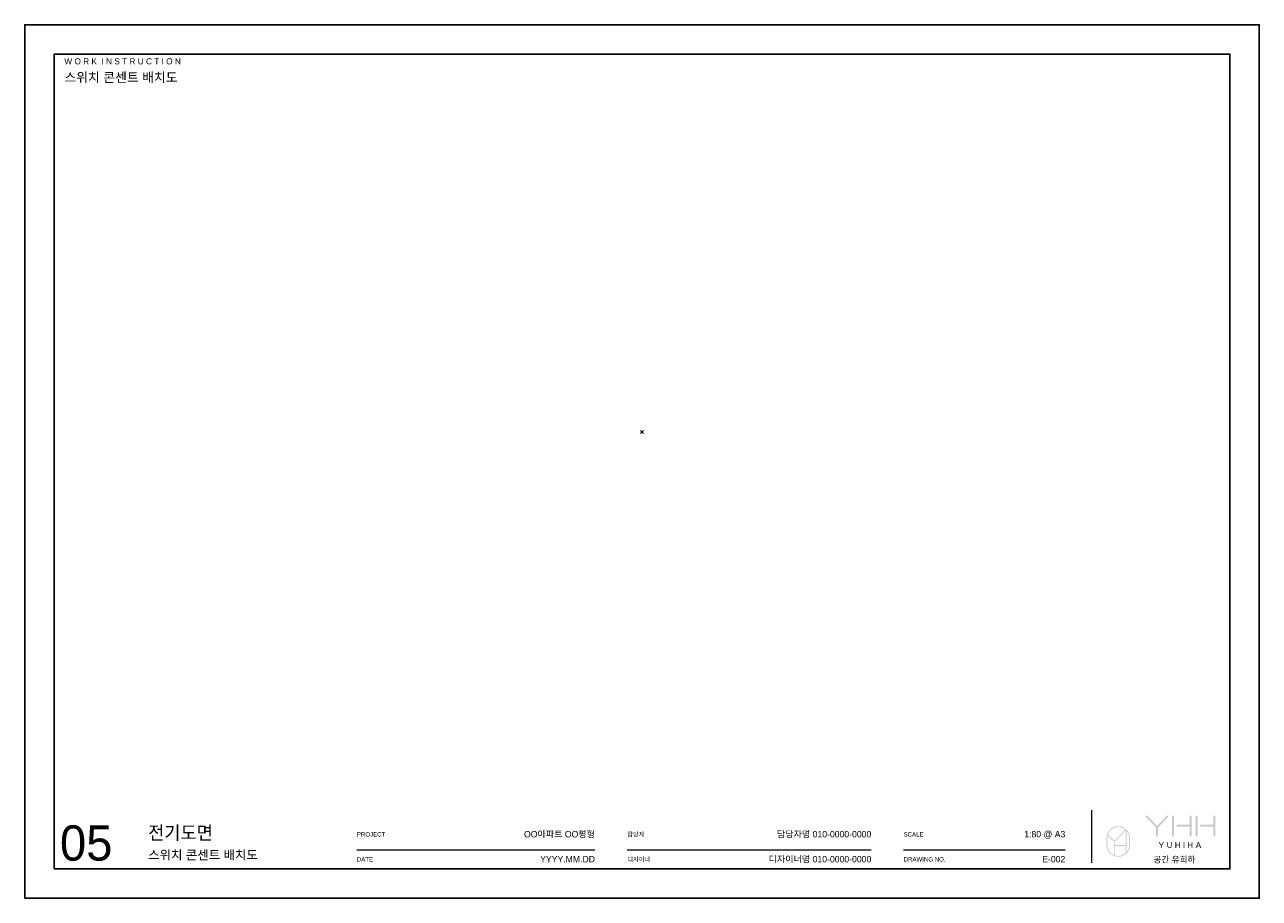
# Model space of a CAD drawing. Header units: millimetres. Extents: x 488786 to 747986, y 25193 to 95000.
# Tile 125 of 127: x 639186 to 672786, y 25193 to 48953. Entities that reach past the tile are written whole.
import ezdxf
from ezdxf.enums import TextEntityAlignment as Align

# ---------------------------------------------------------------- set-up
doc = ezdxf.new("R2010")
doc.units = ezdxf.units.MM
doc.layers.get('Defpoints').update_dxf_attribs({"color": 142})
doc.layers.add('12. TXT1', color=132, linetype='Continuous')
doc.layers.add('20. FOR', color=7, linetype='Continuous')
doc.styles.add('YUHIHA_TEXT', font='Pretendard-Regular.ttf')
doc.styles.add('YUHIHA_TEXT_BOLD', font='txt')

# ---------------------------------------------------------------- blocks, each defined once
blk = doc.blocks.new('YUHIHA_Sheet_Logo_Symbol')
h = blk.add_hatch(color=7)
h.paths.add_polyline_path([(7.7, 4), (7.69, 3.89), (7.69, 3.78), (7.68, 3.67), (7.67, 3.56), (7.65, 3.45), (7.64, 3.34), (7.62, 3.23), (7.59, 3.13), (7.56, 3.02), (7.53, 2.92), (7.5, 2.82), (7.47, 2.72), (7.43, 2.62), (7.39, 2.52), (7.34, 2.42), (7.29, 2.33), (7.25, 2.23), (7.19, 2.14), (7.14, 2.05), (7.08, 1.96), (7.02, 1.88), (6.96, 1.79), (6.9, 1.71), (6.83, 1.63), (6.83, 8.76), (6.9, 8.68), (6.96, 8.59), (7.02, 8.51), (7.08, 8.42), (7.14, 8.33), (7.19, 8.24), (7.25, 8.15), (7.29, 8.06), (7.34, 7.96), (7.39, 7.87), (7.43, 7.77), (7.47, 7.67), (7.5, 7.57), (7.53, 7.47), (7.56, 7.36), (7.59, 7.26), (7.62, 7.15), (7.64, 7.05), (7.65, 6.94), (7.67, 6.83), (7.68, 6.72), (7.69, 6.61), (7.69, 6.5), (7.7, 6.39), (7.7, 4)], flags=0)
h.paths.add_polyline_path([(2.82, 0.5), (2.82, 3.66), (6.53, 3.66), (6.53, 1.31), (6.44, 1.23), (6.36, 1.16), (6.27, 1.08), (6.18, 1.02), (6.08, 0.95), (5.99, 0.89), (5.89, 0.83), (5.79, 0.77), (5.69, 0.72), (5.59, 0.67), (5.49, 0.62), (5.38, 0.57), (5.27, 0.53), (5.16, 0.49), (5.05, 0.46), (4.94, 0.43), (4.83, 0.4), (4.71, 0.37), (4.6, 0.35), (4.48, 0.34), (4.36, 0.32), (4.24, 0.31), (4.12, 0.31), (4, 0.3), (3.95, 0.3), (3.9, 0.31), (3.85, 0.31), (3.8, 0.31), (3.74, 0.31), (3.69, 0.32), (3.64, 0.32), (3.59, 0.33), (3.54, 0.33), (3.49, 0.34), (3.45, 0.35), (3.4, 0.35), (3.35, 0.36), (3.3, 0.37), (3.25, 0.38), (3.2, 0.39), (3.15, 0.4), (3.11, 0.41), (3.06, 0.43), (3.01, 0.44), (2.96, 0.45), (2.92, 0.47), (2.87, 0.48), (2.82, 0.5)], flags=0)
h.paths.add_polyline_path([(0.3, 4), (0.3, 6.39), (0.3, 6.42), (0.3, 6.46), (0.31, 6.5), (0.31, 6.53), (0.31, 6.57), (0.31, 6.61), (0.31, 6.64), (0.32, 6.68), (0.32, 6.72), (0.32, 6.75), (0.33, 6.79), (0.33, 6.83), (0.34, 6.86), (0.34, 6.9), (0.35, 6.93), (0.35, 6.97), (0.36, 7.01), (0.36, 7.04), (0.37, 7.08), (0.38, 7.11), (0.38, 7.15), (0.39, 7.18), (0.4, 7.22), (0.41, 7.25), (2.52, 5.14), (2.52, 0.61), (2.36, 0.69), (2.2, 0.77), (2.05, 0.86), (1.9, 0.96), (1.76, 1.06), (1.62, 1.17), (1.49, 1.29), (1.37, 1.41), (1.25, 1.54), (1.13, 1.67), (1.02, 1.81), (0.92, 1.96), (0.83, 2.1), (0.74, 2.26), (0.66, 2.42), (0.59, 2.58), (0.52, 2.74), (0.47, 2.91), (0.42, 3.09), (0.38, 3.26), (0.35, 3.44), (0.32, 3.63), (0.31, 3.81), (0.3, 4)], flags=0)
h.paths.add_polyline_path([(4, 10.08), (4.12, 10.08), (4.23, 10.07), (4.34, 10.07), (4.46, 10.05), (4.57, 10.04), (4.68, 10.02), (4.79, 10), (4.9, 9.97), (5, 9.94), (5.11, 9.91), (5.21, 9.88), (5.32, 9.84), (5.42, 9.8), (5.52, 9.75), (5.62, 9.71), (5.71, 9.66), (5.81, 9.61), (5.9, 9.55), (5.99, 9.5), (6.08, 9.44), (6.17, 9.37), (6.26, 9.31), (6.34, 9.24), (6.42, 9.17), (2.67, 5.42), (0.51, 7.59), (0.57, 7.76), (0.65, 7.94), (0.73, 8.11), (0.83, 8.27), (0.93, 8.43), (1.03, 8.59), (1.15, 8.74), (1.27, 8.88), (1.4, 9.01), (1.54, 9.14), (1.68, 9.26), (1.83, 9.38), (1.99, 9.48), (2.15, 9.58), (2.31, 9.67), (2.49, 9.76), (2.66, 9.83), (2.84, 9.89), (3.03, 9.95), (3.21, 10), (3.41, 10.03), (3.6, 10.06), (3.8, 10.08), (4, 10.08)], flags=0)
h.paths.add_polyline_path([(6.59, 9.02), (6.53, 9.08), (6.53, 9.07), (6.54, 9.07), (6.54, 9.07), (6.54, 9.07), (6.54, 9.06), (6.55, 9.06), (6.55, 9.06), (6.55, 9.06), (6.55, 9.05), (6.56, 9.05), (6.56, 9.05), (6.56, 9.05), (6.56, 9.04), (6.57, 9.04), (6.57, 9.04), (6.57, 9.04), (6.57, 9.04), (6.58, 9.03), (6.58, 9.03), (6.58, 9.03), (6.58, 9.03), (6.58, 9.02), (6.59, 9.02), (6.59, 9.02), (6.59, 9.02)], flags=0)
h.paths.add_polyline_path([(2.82, 5.14), (6.53, 8.84), (6.53, 3.97), (2.82, 3.97), (2.82, 5.14)], flags=0)
h.paths.add_polyline_path([(4, 10.39), (3.73, 10.38), (3.46, 10.35), (3.19, 10.3), (2.94, 10.24), (2.69, 10.16), (2.44, 10.07), (2.21, 9.96), (1.98, 9.84), (1.76, 9.7), (1.56, 9.55), (1.36, 9.39), (1.17, 9.21), (1, 9.03), (0.83, 8.83), (0.68, 8.62), (0.55, 8.4), (0.42, 8.18), (0.31, 7.94), (0.22, 7.7), (0.14, 7.45), (0.08, 7.19), (0.04, 6.93), (0.01, 6.66), (0, 6.39), (0, 4), (0.01, 3.73), (0.04, 3.46), (0.08, 3.2), (0.14, 2.94), (0.22, 2.69), (0.31, 2.44), (0.42, 2.21), (0.55, 1.98), (0.68, 1.77), (0.83, 1.56), (1, 1.36), (1.17, 1.17), (1.36, 1), (1.56, 0.83), (1.76, 0.68), (1.98, 0.55), (2.21, 0.42), (2.44, 0.31), (2.69, 0.22), (2.94, 0.14), (3.19, 0.08), (3.46, 0.04), (3.73, 0.01), (4, 0), (4.27, 0.01), (4.54, 0.04), (4.8, 0.08), (5.06, 0.14), (5.31, 0.22), (5.56, 0.31), (5.79, 0.42), (6.02, 0.55), (6.23, 0.68), (6.44, 0.83), (6.64, 1), (6.83, 1.17), (7, 1.36), (7.17, 1.56), (7.32, 1.77), (7.45, 1.98), (7.58, 2.21), (7.69, 2.44), (7.78, 2.69), (7.86, 2.94), (7.92, 3.2), (7.96, 3.46), (7.99, 3.73), (8, 4), (8, 6.39), (7.99, 6.66), (7.96, 6.93), (7.92, 7.19), (7.86, 7.45), (7.78, 7.7), (7.69, 7.94), (7.58, 8.18), (7.45, 8.4), (7.32, 8.62), (7.17, 8.83), (7, 9.03), (6.83, 9.21), (6.64, 9.39), (6.44, 9.55), (6.23, 9.7), (6.02, 9.84), (5.79, 9.96), (5.56, 10.07), (5.31, 10.16), (5.06, 10.24), (4.8, 10.3), (4.54, 10.35), (4.27, 10.38), (4, 10.39)], flags=0)
blk = doc.blocks.new('YUHIHA_Sheet_Logo_Wordmark')
for points in [[(3.86, 3.98), (3.86, 6.89), (0, 10.99), (0.89, 10.99), (4.21, 7.47), (7.55, 10.99), (8.38, 10.99), (4.52, 6.89), (4.52, 3.98), (3.86, 3.98)], [(5.78, 0.79), (5.78, 0.02), (5.55, 0.02), (5.55, 0.79), (4.76, 1.99), (5.04, 1.99), (5.66, 1.04), (6.29, 1.99), (6.57, 1.99), (5.78, 0.79)], [(9.14, 0.39), (9.13, 0.38), (9.12, 0.37), (9.11, 0.35), (9.1, 0.34), (9.09, 0.32), (9.08, 0.31), (9.07, 0.3), (9.06, 0.28), (9.05, 0.27), (9.03, 0.26), (9.02, 0.24), (9.01, 0.23), (9, 0.22), (8.99, 0.21), (8.97, 0.2), (8.96, 0.19), (8.95, 0.18), (8.94, 0.16), (8.92, 0.15), (8.91, 0.14), (8.89, 0.13), (8.88, 0.13), (8.87, 0.12), (8.85, 0.11), (8.84, 0.1), (8.82, 0.09), (8.81, 0.08), (8.79, 0.07), (8.78, 0.07), (8.76, 0.06), (8.74, 0.05), (8.73, 0.05), (8.71, 0.04), (8.7, 0.04), (8.68, 0.03), (8.67, 0.03), (8.65, 0.02), (8.64, 0.02), (8.62, 0.02), (8.61, 0.01), (8.59, 0.01), (8.57, 0.01), (8.56, 0), (8.54, 0), (8.53, 0), (8.51, 0), (8.49, 0), (8.48, 0), (8.46, 0), (8.44, 0), (8.42, 0), (8.41, 0), (8.39, 0), (8.37, 0.01), (8.36, 0.01), (8.34, 0.01), (8.32, 0.01), (8.31, 0.02), (8.29, 0.02), (8.27, 0.03), (8.26, 0.03), (8.24, 0.04), (8.22, 0.04), (8.21, 0.05), (8.19, 0.05), (8.18, 0.06), (8.16, 0.07), (8.15, 0.07), (8.13, 0.08), (8.12, 0.09), (8.1, 0.1), (8.09, 0.11), (8.07, 0.11), (8.06, 0.12), (8.05, 0.13), (8.03, 0.14), (8.02, 0.15), (8, 0.16), (7.99, 0.17), (7.98, 0.18), (7.97, 0.2), (7.95, 0.21), (7.94, 0.22), (7.93, 0.23), (7.92, 0.24), (7.91, 0.25), (7.9, 0.27), (7.89, 0.28), (7.88, 0.29), (7.87, 0.31), (7.86, 0.32), (7.85, 0.33), (7.84, 0.35), (7.83, 0.36), (7.82, 0.38), (7.81, 0.39), (7.8, 0.41), (7.79, 0.42), (7.79, 0.44), (7.78, 0.45), (7.77, 0.47), (7.77, 0.48), (7.76, 0.5), (7.75, 0.52), (7.75, 0.53), (7.74, 0.55), (7.74, 0.57), (7.73, 0.58), (7.73, 0.6), (7.73, 0.62), (7.72, 0.63), (7.72, 0.65), (7.72, 0.67), (7.72, 0.69), (7.71, 0.7), (7.71, 0.72), (7.71, 0.74), (7.71, 0.76), (7.71, 0.77), (7.71, 0.79), (7.71, 1.99), (7.95, 1.99), (7.95, 0.79), (7.95, 0.78), (7.95, 0.77), (7.95, 0.76), (7.95, 0.74), (7.95, 0.73), (7.95, 0.72), (7.96, 0.7), (7.96, 0.69), (7.96, 0.68), (7.96, 0.67), (7.96, 0.66), (7.97, 0.64), (7.97, 0.63), (7.97, 0.62), (7.98, 0.61), (7.98, 0.6), (7.98, 0.59), (7.99, 0.57), (7.99, 0.56), (8, 0.55), (8, 0.54), (8.01, 0.53), (8.01, 0.52), (8.02, 0.51), (8.02, 0.5), (8.03, 0.49), (8.04, 0.48), (8.04, 0.47), (8.05, 0.46), (8.06, 0.45), (8.06, 0.44), (8.07, 0.43), (8.08, 0.42), (8.09, 0.41), (8.09, 0.41), (8.1, 0.4), (8.11, 0.39), (8.12, 0.38), (8.13, 0.37), (8.13, 0.37), (8.14, 0.36), (8.15, 0.35), (8.16, 0.35), (8.17, 0.34), (8.18, 0.33), (8.19, 0.33), (8.2, 0.32), (8.21, 0.31), (8.22, 0.31), (8.23, 0.3), (8.24, 0.3), (8.25, 0.29), (8.26, 0.29), (8.27, 0.28), (8.28, 0.28), (8.29, 0.27), (8.3, 0.27), (8.31, 0.27), (8.32, 0.26), (8.34, 0.26), (8.35, 0.26), (8.36, 0.26), (8.37, 0.25), (8.38, 0.25), (8.39, 0.25), (8.4, 0.25), (8.42, 0.25), (8.43, 0.25), (8.44, 0.24), (8.45, 0.24), (8.46, 0.24), (8.48, 0.24), (8.49, 0.24), (8.5, 0.24), (8.51, 0.24), (8.52, 0.25), (8.53, 0.25), (8.54, 0.25), (8.56, 0.25), (8.57, 0.25), (8.58, 0.25), (8.59, 0.26), (8.6, 0.26), (8.61, 0.26), (8.62, 0.26), (8.63, 0.27), (8.64, 0.27), (8.65, 0.28), (8.66, 0.28), (8.67, 0.28), (8.69, 0.29), (8.7, 0.29), (8.71, 0.3), (8.72, 0.3), (8.73, 0.31), (8.74, 0.31), (8.75, 0.32), (8.76, 0.33), (8.77, 0.33), (8.78, 0.34), (8.79, 0.35), (8.79, 0.35), (8.8, 0.36), (8.81, 0.37), (8.82, 0.38), (8.83, 0.38), (8.84, 0.39), (8.85, 0.4), (8.85, 0.41), (8.86, 0.42), (8.87, 0.43), (8.88, 0.43), (8.88, 0.44), (8.89, 0.45), (8.9, 0.46), (8.91, 0.47), (8.91, 0.48), (8.92, 0.49), (8.93, 0.5), (8.93, 0.51), (8.94, 0.52), (8.94, 0.53), (8.95, 0.54), (8.95, 0.56), (8.96, 0.57), (8.96, 0.58), (8.97, 0.59), (8.97, 0.6), (8.98, 0.61), (8.98, 0.62), (8.98, 0.63), (8.99, 0.65), (8.99, 0.66), (8.99, 0.67), (8.99, 0.68), (9, 0.69), (9, 0.71), (9, 0.72), (9, 0.73), (9, 0.74), (9, 0.76), (9, 0.77), (9, 0.78), (9, 0.79), (9, 1.99), (9.24, 1.99), (9.24, 0.79), (9.24, 0.77), (9.24, 0.76), (9.24, 0.74), (9.24, 0.72), (9.24, 0.7), (9.24, 0.69), (9.24, 0.67), (9.23, 0.65), (9.23, 0.63), (9.23, 0.62), (9.22, 0.6), (9.22, 0.58), (9.21, 0.57), (9.21, 0.55), (9.2, 0.54), (9.2, 0.52), (9.19, 0.5), (9.18, 0.49), (9.18, 0.47), (9.17, 0.46), (9.16, 0.44), (9.15, 0.43), (9.15, 0.41), (9.14, 0.39)], [(12, 0.02), (11.76, 0.02), (11.76, 0.91), (10.72, 0.91), (10.72, 0.02), (10.48, 0.02), (10.48, 1.99), (10.72, 1.99), (10.72, 1.15), (11.76, 1.15), (11.76, 1.99), (12, 1.99), (12, 0.02)], [(13.25, 1.99), (13.48, 1.99), (13.48, 0.02), (13.25, 0.02), (13.25, 1.99)], [(16.25, 0.02), (16.01, 0.02), (16.01, 0.91), (14.97, 0.91), (14.97, 0.02), (14.73, 0.02), (14.73, 1.99), (14.97, 1.99), (14.97, 1.15), (16.01, 1.15), (16.01, 1.99), (16.25, 1.99), (16.25, 0.02)]]:
    blk.add_hatch(color=7).paths.add_polyline_path(points, flags=0)
h = blk.add_hatch(color=7)
h.paths.add_polyline_path([(15.29, 3.91), (15.29, 7.25), (10.89, 7.25), (10.89, 7.86), (15.29, 7.86), (15.29, 10.99), (15.95, 10.99), (15.95, 3.91), (15.29, 3.91)], flags=0)
h.paths.add_polyline_path([(9.31, 10.99), (9.97, 10.99), (9.97, 3.91), (9.31, 3.91), (9.31, 10.99)], flags=0)
h = blk.add_hatch(color=7)
h.paths.add_polyline_path([(23.33, 3.91), (23.33, 7.25), (18.94, 7.25), (18.94, 7.86), (23.33, 7.86), (23.33, 10.99), (24, 10.99), (24, 3.91), (23.33, 3.91)], flags=0)
h.paths.add_polyline_path([(17.36, 10.99), (18.02, 10.99), (18.02, 3.91), (17.36, 3.91), (17.36, 10.99)], flags=0)
h = blk.add_hatch(color=7)
h.paths.add_polyline_path([(18.65, 0.81), (18.29, 1.7), (17.92, 0.81), (18.65, 0.81)], flags=0)
h.paths.add_polyline_path([(19.24, 0.02), (18.98, 0.02), (18.75, 0.57), (17.82, 0.57), (17.59, 0.02), (17.34, 0.02), (18.16, 1.99), (18.42, 1.99), (19.24, 0.02)], flags=0)
blk = doc.blocks.new('YUHIHA_Sheet_A3')
at = {"color": 8, "lineweight": 9}
for p, q in [((363, 12), (363, 30)), ((205, 16.5), (288, 16.5))]:
    blk.add_line(p, q, dxfattribs=at)
at = {"color": 8}
blk.add_lwpolyline([(0, 0), (420, 0), (420, 297), (0, 297)], close=True, dxfattribs=at)
at = {"layer": 'Defpoints'}
for p, q in [((209.5, 158), (210.5, 159)), ((209.5, 159), (210.5, 158))]:
    blk.add_line(p, q, dxfattribs=at)
at = {"layer": 'Defpoints', "color": 7}
blk.add_lwpolyline([(10, 10), (410, 10), (410, 287), (10, 287)], close=True, dxfattribs=at)
for name, p in [('YUHIHA_Sheet_Logo_Wordmark', (381, 17.12)), ('YUHIHA_Sheet_Logo_Symbol', (368, 14.12))]:
    blk.add_blockref(name, p)
at = {"layer": '12. TXT1', "style": 'YUHIHA_TEXT'}
for s, height, p in [('담당자', 1.5, (205, 21)), ('디자이너', 1.5, (205, 12.5)), ('공간 유희하', 2.1, (384, 12.12))]:
    blk.add_text(s, height=height, dxfattribs=at).set_placement(p)
at = {"layer": '12. TXT1', "style": 'YUHIHA_TEXT', "flags": 1}
blk.add_attdef('DRAWING_LABEL', text='', height=2.3, dxfattribs=at).set_placement((288, 25.7), align=Align.RIGHT)
at = {"layer": '12. TXT1', "style": 'YUHIHA_TEXT'}
for tag, p, height in [('SHEET', (12, 12.8), 12), ('DRAWING', (42, 13.2), 3.1)]:
    blk.add_attdef(tag, p, '', height=height, dxfattribs=at)
blk.add_attdef('DRAWING_NO', text='', height=2.2, dxfattribs=at).set_placement((354, 12.2), align=Align.RIGHT)
blk = doc.blocks.new('YUHIHA_Sheet_ProjectInfo')
at = {"color": 8, "lineweight": 9}
for p, q in [((113, 16.5), (194, 16.5)), ((299, 16.5), (354, 16.5))]:
    blk.add_line(p, q, dxfattribs=at)
at = {"layer": '12. TXT1', "style": 'YUHIHA_TEXT'}
for s, p in [('PROJECT', (113, 21)), ('SCALE', (299, 21)), ('DATE', (113, 12.5)), ('DRAWING NO.', (299, 12.5))]:
    blk.add_text(s, height=1.5, dxfattribs=at).set_placement(p)
for s, p in [('OO아파트 OO평형', (194, 20.7)), ('담당자명 010-0000-0000', (288, 20.7)), ('1:80 @ A3', (354, 20.7)), ('YYYY.MM.DD', (194, 12.2)), ('디자이너명 010-0000-0000', (288, 12.2))]:
    blk.add_text(s, height=2.2, dxfattribs=at).set_placement(p, align=Align.RIGHT)
blk = doc.blocks.new('YUHIHA_Sheet_Title_Electrical')
at = {"layer": '12. TXT1', "style": 'YUHIHA_TEXT_BOLD'}
blk.add_text('전기도면', height=4.6, dxfattribs=at).set_placement((42, 20))
blk = doc.blocks.new('YUHIHA_Sheet_Header_05SwitchOutletPlan')
at = {"layer": '12. TXT1', "style": 'YUHIHA_TEXT'}
blk.add_text('스위치 콘센트 배치도', height=3.2, dxfattribs=at).set_placement((13.5, 277.5))
at = {"layer": '20. FOR', "style": 'YUHIHA_TEXT'}
blk.add_text('W O R K  I N S T R U C T I O N', height=2.1, dxfattribs=at).set_placement((13.5, 283.5))
blk = doc.blocks.new('YUHIHA_Sheet_05SwitchOutletPlan_Standard')
at = {"xscale": 80, "yscale": 80, "zscale": 80}
blk.add_blockref('YUHIHA_Sheet_Header_05SwitchOutletPlan', (37839, 38477), dxfattribs=at)
at = {"layer": '20. FOR', "xscale": 80, "yscale": 80, "zscale": 80}
blk.add_blockref('YUHIHA_Sheet_A3', (37839, 38477), dxfattribs=at).add_auto_attribs({'SHEET': '05', 'DRAWING': '스위치 콘센트 배치도', 'DRAWING_NO': 'E-002'})
for name in ['YUHIHA_Sheet_Title_Electrical', 'YUHIHA_Sheet_ProjectInfo']:
    blk.add_blockref(name, (37839, 38477), dxfattribs=at)

msp = doc.modelspace()

# ---------------------------------------------------------------- block references
msp.add_blockref('YUHIHA_Sheet_05SwitchOutletPlan_Standard', (601346.9, -13284))

doc.saveas('drawing.dxf')
